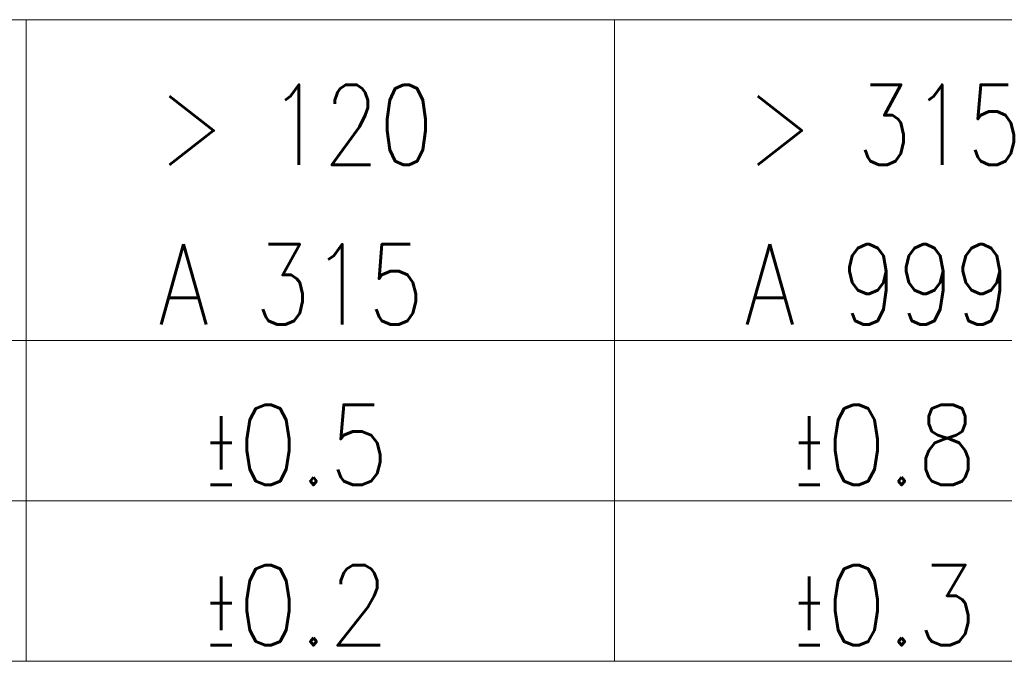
# Model space of a CAD drawing. Header units: millimetres. Extents: x 4 to 415, y 5 to 292.
# Tile 21 of 28: x 273 to 291, y 20 to 32. Entities that reach past the tile are written whole.
import ezdxf

# ---------------------------------------------------------------- set-up
doc = ezdxf.new("R2010")
doc.units = ezdxf.units.MM
doc.layers.add('256', color=7, linetype='Continuous')
doc.styles.add('blockfont', font='simplex.shx')

msp = doc.modelspace()

# ---------------------------------------------------------------- linework, layer by layer
at = {"layer": '256', "color": 4, "linetype": 'Continuous', "lineweight": 18}
for p, q in [((240, 32), (295, 32)), ((273, 32), (273, 20)), ((284, 32), (284, 20)), ((262, 26), (273, 26)), ((273, 26), (284, 26)), ((284, 26), (295, 26)), ((262, 23), (273, 23)), ((273, 23), (284, 23)), ((284, 23), (295, 23))]:
    msp.add_line(p, q, dxfattribs=at)
at = {"layer": '256', "color": 3, "linetype": 'Continuous', "lineweight": 18}
for p, q in [((262, 20), (273, 20)), ((273, 20), (284, 20)), ((284, 20), (295, 20))]:
    msp.add_line(p, q, dxfattribs=at)

# ---------------------------------------------------------------- texts
at = {"layer": '256', "color": 4, "linetype": 'Continuous', "lineweight": 13, "char_height": 1.5, "attachment_point": 8, "line_spacing_factor": 0.903614, "style": 'blockfont'}
for s, insert in [('\\W0.8010;> 120', (278.049, 29.283)), ('\\W0.8010;> 315', (289.049, 29.283)), ('\\W0.8237;A 315', (277.957, 26.299)), ('\\W0.8255;A 999', (288.926, 26.299)), ('\\W0.8810;\\W0.4405;%%p\\W0.8810;0.5', (278.061, 23.299)), ('\\W0.8810;\\W0.4405;%%p\\W0.8810;0.8', (289.061, 23.299)), ('\\W0.8810;\\W0.4405;%%p\\W0.8810;0.2', (278.061, 20.299)), ('\\W0.8810;\\W0.4405;%%p\\W0.8810;0.3', (289.061, 20.299))]:
    msp.add_mtext(s, dxfattribs=dict(at, insert=insert))

doc.saveas('drawing.dxf')
